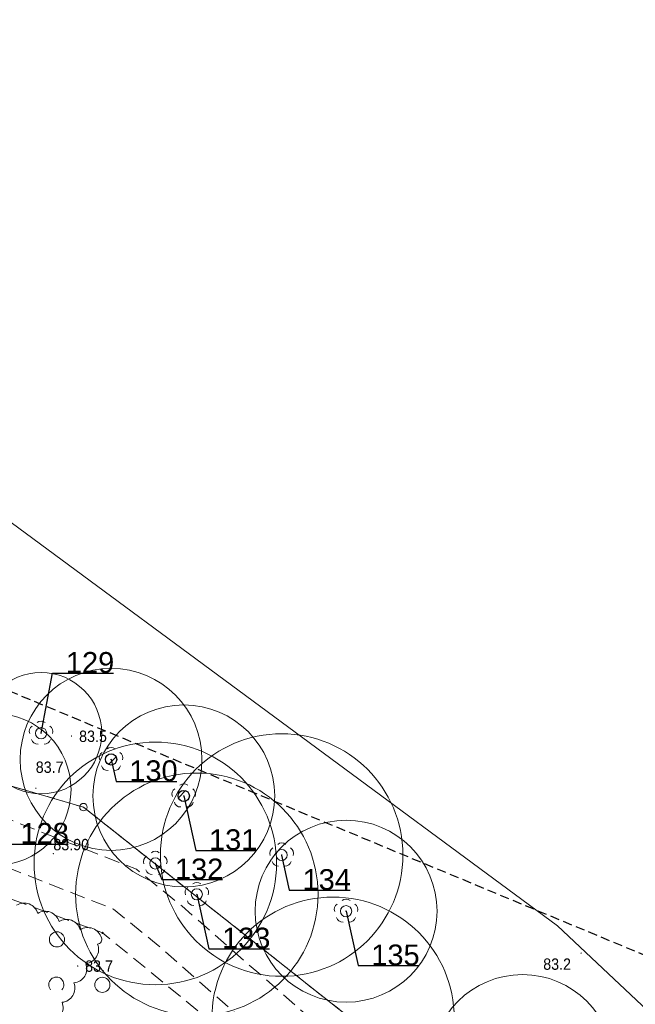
# Model space of a CAD drawing. Header units: metres. Extents: x 6540907 to 6541833, y 5893434 to 5894895.
# Tile 165 of 256: x 6541411 to 6541452, y 5893684 to 5893749. Entities that reach past the tile are written whole.
import ezdxf
from ezdxf import colors
from ezdxf.entities.mleader import LeaderData, LeaderLine
from ezdxf.enums import TextEntityAlignment as Align
from ezdxf.math import Vec2, Vec3

# ---------------------------------------------------------------- set-up
doc = ezdxf.new("R2010")
doc.units = ezdxf.units.M
doc.header["$MEASUREMENT"] = 0
for name, pattern in [('1.0_0.5', [1.5, 1, -0.5]), ('2', [0.9, 0.6, -0.3]), ('219-500', [0, 0]), ('egug-500', [1, 0.5, -0.5])]:
    doc.linetypes.add(name, pattern=pattern)
doc.layers.get('0').update_dxf_attribs({"color": 2, "linetype": 'CONTINUOUS', "lineweight": 5})
for name, color, linetype, lineweight in [('140-Punkty robocze', 251, 'CONTINUOUS', 9), ('202-punkt graniczny', 251, 'CONTINUOUS', 9), ('218-kontur użytku gruntowego', 251, 'CONTINUOUS', 9), ('219-działka ewidencyjna', 152, 'CONTINUOUS', 18), ('chodnik', 251, 'CONTINUOUS', 9), ('drzewo liściaste', 251, 'CONTINUOUS', 9), ('pikieta naturalna', 251, 'CONTINUOUS', 9), ('pikieta naturalna-Atr2', 251, 'CONTINUOUS', 9), ('pikieta sztuczna', 251, 'CONTINUOUS', 9), ('pikieta sztuczna-Atr2', 251, 'CONTINUOUS', 9), ('woda stojąca', 251, 'CONTINUOUS', 9), ('z_g_TOPOLE_e2', 30, 'CONTINUOUS', 20), ('z_g_TOPOLE_e3', 152, 'CONTINUOUS', 20), ('z_g_TOPOLE_out_E1', 12, 'CONTINUOUS', 20), ('z_i_drzewa_liściste_korony', 66, 'CONTINUOUS', 20), ('z_i_drzewa_opis', 7, 'CONTINUOUS', 25), ('zadrzewienie  zakrzewienie', 252, 'CONTINUOUS', 15), ('Zakres', 252, 'CONTINUOUS', 15)]:
    doc.layers.add(name, color=color, linetype=linetype, lineweight=lineweight)
doc.layers.add('z_i_masywy_grupy', color=7, linetype='CONTINUOUS', lineweight=13, true_color=0x7f926c)
doc.styles.add('Opisowy', font='arial.ttf')
doc.styles.get("Standard").update_dxf_attribs({"font": 'Arial', "width": 0.75})

# ---------------------------------------------------------------- blocks, each defined once
blk = doc.blocks.new('202')
at = {"color": 0, "linetype": 'Continuous', "lineweight": 0}
blk.add_circle((0, 0), 0.25, dxfattribs=at)
blk = doc.blocks.new('PW01')
at = {"linetype": 'Continuous', "lineweight": 13}
h = blk.add_hatch(color=0, dxfattribs=at)
edge = h.paths.add_edge_path()
edge.add_arc((0, 0), 0.045, 0, 360)
blk = doc.blocks.new('OTZK1')
at = {"color": 0, "linetype": 'Continuous'}
blk.add_circle((0, 0), 0.5, dxfattribs=at)
blk = doc.blocks.new('OTZK2')
at = {"color": 0, "linetype": 'Continuous'}
blk.add_arc((0, 0), 0.5, 318.85, 221.162, dxfattribs=at)
blk = doc.blocks.new('OP021')
at = {"linetype": 'Continuous', "lineweight": 13}
h = blk.add_hatch(color=0, dxfattribs=at)
edge = h.paths.add_edge_path()
edge.add_arc((0, 0), 0.05, 0, 360)
at = {"color": 0, "linetype": 'Continuous', "lineweight": 13}
for centre, start, end in [((0, 0.4), 49.272, 130.728), ((-0.38, 0.124), 121.308, 202.548), ((0.38, 0.124), 337.452, 58.692), ((-0.235, -0.324), 193.221, 274.871), ((0.235, -0.324), 265.129, 346.779)]:
    blk.add_arc(centre, 0.4, start, end, dxfattribs=at)
blk = doc.blocks.new('PIKIETA')
at = {"color": 0}
blk.add_circle((0, 0), 0.045, dxfattribs=at)
blk = doc.blocks.new('_None')
blk = doc.blocks.new('punkt')
h = blk.add_hatch()
h.set_pattern_fill('ANSI32', color=256, scale=0.2)
h.set_pattern_definition([(45, (-4781848.87, -5644337.08), (-1.34703841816, 1.34703841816), []), (45, (-4781847.972, -5644337.08), (-1.34703841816, 1.34703841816), [])])
edge = h.paths.add_edge_path()
edge.add_arc((0, 0), 0.243, 0, 360)
blk.add_circle((0, 0), 0.243)

msp = doc.modelspace()

# ---------------------------------------------------------------- linework, layer by layer
at = {"layer": '218-kontur użytku gruntowego', "linetype": 'egug-500', "lineweight": 18, "flags": 128}
for points in [[(6541415.18, 5893697.223), (6541372.49, 5893709.683)], [(6541372.49, 5893709.683), (6541415.18, 5893697.223)], [(6541474.93, 5893649.983), (6541415.18, 5893697.223)], [(6541415.18, 5893697.223), (6541474.93, 5893649.983)]]:
    msp.add_lwpolyline(points, dxfattribs=at)
at = {"layer": '219-działka ewidencyjna', "linetype": '219-500', "lineweight": 18, "flags": 128}
for points in [[(6541415.18, 5893697.223), (6541372.49, 5893709.683)], [(6541528.91, 5893607.303), (6541415.18, 5893697.223)]]:
    msp.add_lwpolyline(points, dxfattribs=at)
at = {"layer": 'chodnik', "linetype": '1.0_0.5', "lineweight": 18, "flags": 128}
msp.add_lwpolyline([(6541148.09, 5893710.203), (6541121.4, 5893696.703), (6541122.75, 5893694.813), (6541149.27, 5893707.443), (6541185.84, 5893721.063), (6541214.53, 5893724.553), (6541220.14, 5893724.063), (6541232.78, 5893720.543), (6541273.74, 5893698.723), (6541292.32, 5893691.733), (6541299.58, 5893690.083), (6541311.46, 5893689.823), (6541320.71, 5893691.523), (6541358.75, 5893703.013), (6541381.84, 5893702.763), (6541383.11, 5893702.283), (6541394.29, 5893699.463), (6541417.15, 5893690.503), (6541419.74, 5893688.413), (6541430.87, 5893678.663), (6541433.75, 5893676.303), (6541442.13, 5893664.703), (6541450.88, 5893651.853), (6541461.26, 5893638.503), (6541472.88, 5893627.113), (6541484.16, 5893618.953), (6541492.85, 5893614.033), (6541512, 5893607.153), (6541515.21, 5893606.553), (6541516.3, 5893609.153), (6541512.94, 5893609.993), (6541494.11, 5893616.773), (6541485.78, 5893621.473), (6541474.82, 5893629.413), (6541463.5, 5893640.503), (6541453.3, 5893653.613), (6541444.59, 5893666.423), (6541435.95, 5893678.383), (6541432.81, 5893680.953), (6541421.67, 5893690.713), (6541418.67, 5893693.123), (6541395.21, 5893702.323), (6541384.01, 5893705.143), (6541382.4, 5893705.763), (6541358.33, 5893706.013), (6541320.17, 5893694.503), (6541310.58, 5893692.443), (6541305.73, 5893692.423), (6541301.24, 5893692.623), (6541301.24, 5893692.623), (6541293.42, 5893694.873), (6541277.75, 5893700.703), (6541274.98, 5893701.483), (6541233.63, 5893723.153), (6541220.53, 5893727.123), (6541214.73, 5893727.193), (6541185.16, 5893724.013)], close=True, dxfattribs=at)
at = {"layer": 'woda stojąca', "linetype": 'Continuous', "lineweight": 18, "flags": 128}
msp.add_lwpolyline([(6541367.34, 5893722.853), (6541389.88, 5893720.183), (6541402.75, 5893717.593), (6541409.99, 5893716.313), (6541446.46, 5893689.393), (6541481.8, 5893656.163), (6541502.15, 5893642.063), (6541553.78, 5893625.433), (6541585.51, 5893611.003), (6541602.96, 5893604.983), (6541638.54, 5893600.133), (6541655.67, 5893595.003), (6541664.14, 5893572.153), (6541679.96, 5893529.473), (6541682.61, 5893525.314)], dxfattribs=at)
at = {"layer": 'z_g_TOPOLE_e2', "linetype": 'Continuous'}
msp.add_circle((6541432.511, 5893690.361), 6, dxfattribs=at)
at = {"layer": 'z_g_TOPOLE_e3', "linetype": 'Continuous'}
for centre, radius in [((6541428.258, 5893694.064), 8), ((6541444.151, 5893680.181), 6)]:
    msp.add_circle(centre, radius, dxfattribs=at)
at = {"layer": 'z_g_TOPOLE_out_E1', "linetype": 'Continuous'}
for centre, radius in [((6541412.381, 5893702.101), 4), ((6541409.358, 5893698.384), 5), ((6541419.921, 5893693.511), 8), ((6541422.661, 5893691.473), 8), ((6541431.652, 5893683.288), 8)]:
    msp.add_circle(centre, radius, dxfattribs=at)
at = {"layer": 'z_i_drzewa_liściste_korony', "linetype": 'Continuous'}
for centre in [(6541417.001, 5893700.372), (6541421.801, 5893697.961)]:
    msp.add_circle(centre, 6, dxfattribs=at)
at = {"layer": 'z_i_masywy_grupy', "linetype": 'Continuous'}
msp.add_lwpolyline([(6541412.984, 5893683.069, 0.5), (6541413.767, 5893684.349, 0.5), (6541414.549, 5893685.629, 0.5), (6541415.331, 5893686.909, 0.5), (6541416.113, 5893688.189, 0.5), (6541416.364, 5893688.6, 0.5), (6541414.964, 5893689.138, 0.5), (6541413.564, 5893689.677, 0.5), (6541412.164, 5893690.215, 0.5), (6541410.764, 5893690.754, 0.5)], format="xyb", dxfattribs=at)
at = {"layer": 'zadrzewienie  zakrzewienie', "linetype": '1.0_0.5', "lineweight": 18, "flags": 128}
msp.add_lwpolyline([(6541318.34, 5893663.733), (6541365.21, 5893661.933), (6541400.25, 5893649.713), (6541416.54, 5893642.433), (6541431.06, 5893618.613), (6541451.77, 5893599.913), (6541474.69, 5893569.413), (6541515.21, 5893606.553), (6541506.98, 5893607.713), (6541490.01, 5893614.653), (6541473.59, 5893625.213), (6541460.36, 5893637.543), (6541433.18, 5893675.253), (6541416.44, 5893688.933), (6541382.33, 5893701.533), (6541358.84, 5893701.623), (6541325.63, 5893691.723), (6541325.63, 5893691.723)], close=True, dxfattribs=at)
at = {"layer": 'Zakres', "linetype": '2', "lineweight": 25, "flags": 128}
msp.add_lwpolyline([(6541682.61, 5893538.602), (6541557.28, 5893643.783), (6541380.44, 5893717.283), (6541307.38, 5893706.193), (6541211.66, 5893744.233), (6541170.76, 5893749.163), (6541137.92, 5893734.863), (6541058.11, 5893726.893), (6540997.5, 5893673.663), (6540930.81, 5893582.593)], dxfattribs=at)

# ---------------------------------------------------------------- block references
at = {"layer": '140-Punkty robocze', "linetype": 'Continuous', "lineweight": 13}
msp.add_blockref('PIKIETA', (6541416.44, 5893688.933), dxfattribs=at)
at = {"layer": '202-punkt graniczny', "linetype": 'Continuous', "lineweight": 18}
msp.add_blockref('202', (6541415.18, 5893697.223), dxfattribs=at)
at = {"layer": 'drzewo liściaste', "linetype": 'Continuous', "lineweight": 18}
for p in [(6541412.38, 5893702.103), (6541412.38, 5893702.103), (6541412.38, 5893702.103), (6541417, 5893700.363), (6541417, 5893700.363), (6541417, 5893700.363), (6541421.8, 5893697.963), (6541421.8, 5893697.963), (6541421.8, 5893697.963), (6541428.26, 5893694.063), (6541428.26, 5893694.063), (6541428.26, 5893694.063), (6541419.92, 5893693.513), (6541419.92, 5893693.513), (6541419.92, 5893693.513), (6541422.66, 5893691.463), (6541422.66, 5893691.463), (6541422.66, 5893691.463), (6541432.51, 5893690.363), (6541432.51, 5893690.363), (6541432.51, 5893690.363)]:
    msp.add_blockref('OP021', p, dxfattribs=at)
at = {"layer": 'pikieta naturalna', "linetype": 'Continuous', "lineweight": 13}
for p in [(6541414.39, 5893701.913), (6541412.04, 5893698.473), (6541448.02, 5893687.593), (6541414.8, 5893686.743)]:
    msp.add_blockref('PW01', p, dxfattribs=at)
at = {"layer": 'pikieta sztuczna', "linetype": 'Continuous', "lineweight": 13}
msp.add_blockref('PW01', (6541413.19, 5893694.153), dxfattribs=at)
at = {"layer": 'z_g_TOPOLE_e2', "linetype": 'Continuous', "xscale": 1.520278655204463, "yscale": 1.520278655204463, "zscale": 1.520278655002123}
msp.add_blockref('punkt', (6541432.511, 5893690.361), dxfattribs=at)
at = {"layer": 'z_g_TOPOLE_e3', "linetype": 'Continuous', "xscale": 1.520278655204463, "yscale": 1.520278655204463, "zscale": 1.520278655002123}
msp.add_blockref('punkt', (6541428.258, 5893694.064), dxfattribs=at)
at = {"layer": 'z_g_TOPOLE_out_E1', "linetype": 'Continuous', "xscale": 1.520278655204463, "yscale": 1.520278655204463, "zscale": 1.520278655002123}
for p in [(6541412.381, 5893702.101), (6541419.921, 5893693.511), (6541422.661, 5893691.473)]:
    msp.add_blockref('punkt', p, dxfattribs=at)
at = {"layer": 'z_i_drzewa_opis', "ltscale": 0.01, "xscale": 1.520278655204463, "yscale": 1.520278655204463, "zscale": 1.520278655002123}
for p in [(6541417.001, 5893700.372), (6541421.801, 5893697.961)]:
    msp.add_blockref('punkt', p, dxfattribs=at)
at = {"layer": 'zadrzewienie  zakrzewienie', "linetype": 'Continuous', "lineweight": 18}
for name, p in [('OTZK1', (6541413.426, 5893688.499)), ('OTZK2', (6541413.384, 5893685.51)), ('OTZK1', (6541416.426, 5893685.499))]:
    msp.add_blockref(name, p, dxfattribs=at)

# ---------------------------------------------------------------- texts
at = {"layer": 'pikieta naturalna-Atr2', "width": 0.9}
for s, p in [('83.5', (6541414.89, 5893701.523)), ('83.7', (6541412.03, 5893699.483)), ('83.7', (6541415.29, 5893686.363)), ('83.2', (6541445.52, 5893686.493))]:
    msp.add_text(s, height=0.75, dxfattribs=at).set_placement(p)
at = {"layer": 'pikieta sztuczna-Atr2', "width": 0.9}
msp.add_text('83.90', height=0.75, dxfattribs=at).set_placement((6541413.19, 5893694.153), align=Align.BOTTOM_LEFT)

# ---------------------------------------------------------------- leaders
at = {"layer": 'z_g_TOPOLE_e2', "linetype": 'Continuous'}
ml = msp.add_multileader_mtext('Standard', dxfattribs=at)
ml.set_content('135', color=256, style='Opisowy')
ml.set_leader_properties()
ml.set_arrow_properties(name='NONE')
ml.build(insert=Vec2(0, 0))
ml.multileader.update_dxf_attribs({"has_dogleg": 0, "text_left_attachment_type": 6, "text_right_attachment_type": 5, "text_top_attachment_type": 0, "text_bottom_attachment_type": 0, "dogleg_length": 1.914, "arrow_head_size": 7.005})
ctx = ml.context
ctx.base_point, ctx.char_height, ctx.arrow_head_size, ctx.landing_gap_size, ctx.plane_origin = Vec3(6541433.3, 5893686.768), 1.3683, 7.005, 0.876, Vec3(6541425.928, 5893682.384)
ctx.left_attachment, ctx.right_attachment, ctx.attachment_type = 6, 5, 2
notes = []
notes.append((ctx, [(1, (1, 1, 0), (6541430.259, 5893686.768), (1, 0), 3.041, [(0, [(6541432.511, 5893690.361), (6541433.3, 5893686.768), (6541433.3, 5893686.768), (6541433.3, 5893686.768), (6541433.3, 5893686.768), (6541433.3, 5893686.768), (6541433.3, 5893686.768), (6541433.3, 5893686.768), (6541433.3, 5893686.768), (6541433.3, 5893686.768), (6541433.3, 5893686.768), (6541433.3, 5893686.768), (6541433.3, 5893686.768), (6541433.3, 5893686.768), (6541433.3, 5893686.768), (6541433.3, 5893686.768), (6541433.3, 5893686.768), (6541433.3, 5893686.768), (6541433.3, 5893686.768), (6541433.3, 5893686.768), (6541433.3, 5893686.768), (6541433.3, 5893686.768), (6541433.3, 5893686.768), (6541433.3, 5893686.768), (6541433.3, 5893686.768), (6541433.3, 5893686.768), (6541433.3, 5893686.768), (6541433.3, 5893686.768), (6541433.3, 5893686.768), (6541433.3, 5893686.768), (6541433.3, 5893686.768), (6541433.3, 5893686.768), (6541433.3, 5893686.768), (6541433.3, 5893686.768), (6541433.3, 5893686.768), (6541433.3, 5893686.768), (6541433.3, 5893686.768), (6541433.3, 5893686.768), (6541433.3, 5893686.768), (6541433.3, 5893686.768), (6541433.3, 5893686.768), (6541433.3, 5893686.768), (6541433.3, 5893686.768), (6541433.3, 5893686.768), (6541433.3, 5893686.768), (6541433.3, 5893686.768), (6541433.3, 5893686.768), (6541433.3, 5893686.768), (6541433.3, 5893686.768), (6541433.3, 5893686.768), (6541433.3, 5893686.768), (6541433.3, 5893686.768), (6541433.3, 5893686.768), (6541433.3, 5893686.768), (6541433.3, 5893686.768), (6541433.3, 5893686.768), (6541433.3, 5893686.768), (6541433.3, 5893686.768), (6541433.3, 5893686.768), (6541433.3, 5893686.768), (6541433.3, 5893686.768), (6541433.3, 5893686.768), (6541433.3, 5893686.768), (6541433.3, 5893686.768), (6541433.3, 5893686.768), (6541433.3, 5893686.768), (6541433.3, 5893686.768), (6541433.3, 5893686.768), (6541433.3, 5893686.768), (6541433.3, 5893686.768), (6541433.3, 5893686.768), (6541433.3, 5893686.768), (6541433.3, 5893686.768), (6541433.3, 5893686.768), (6541433.3, 5893686.768), (6541433.3, 5893686.768), (6541433.3, 5893686.768), (6541433.3, 5893686.768), (6541433.3, 5893686.768), (6541433.3, 5893686.768), (6541433.3, 5893686.768), (6541433.3, 5893686.768), (6541433.3, 5893686.768), (6541433.3, 5893686.768), (6541433.3, 5893686.768), (6541433.3, 5893686.768), (6541433.3, 5893686.768), (6541433.3, 5893686.768), (6541433.3, 5893686.768), (6541433.3, 5893686.768), (6541433.3, 5893686.768), (6541433.3, 5893686.768), (6541433.3, 5893686.768), (6541433.3, 5893686.768), (6541433.3, 5893686.768), (6541433.3, 5893686.768), (6541433.3, 5893686.768), (6541433.3, 5893686.768), (6541433.3, 5893686.768), (6541433.3, 5893686.768), (6541433.3, 5893686.768), (6541433.3, 5893686.768), (6541433.3, 5893686.768), (6541433.3, 5893686.768), (6541433.3, 5893686.768), (6541433.3, 5893686.768), (6541433.3, 5893686.768), (6541433.3, 5893686.768), (6541433.3, 5893686.768), (6541433.3, 5893686.768), (6541433.3, 5893686.768), (6541433.3, 5893686.768), (6541433.3, 5893686.768), (6541433.3, 5893686.768), (6541433.3, 5893686.768), (6541433.3, 5893686.768), (6541433.3, 5893686.768), (6541433.3, 5893686.768), (6541433.3, 5893686.768), (6541433.3, 5893686.768), (6541433.3, 5893686.768), (6541433.3, 5893686.768), (6541433.3, 5893686.768), (6541433.3, 5893686.768), (6541433.3, 5893686.768), (6541433.3, 5893686.768), (6541433.3, 5893686.768), (6541433.3, 5893686.768)], 256, [])])]))
ctx.mtext.insert, ctx.mtext.flow_direction = Vec3(6541434.175, 5893688.161), 5
at = {"layer": 'z_g_TOPOLE_e3', "linetype": 'Continuous'}
ml = msp.add_multileader_mtext('Standard', dxfattribs=at)
ml.set_content('134', color=256, style='Opisowy')
ml.set_leader_properties()
ml.set_arrow_properties(name='NONE')
ml.build(insert=Vec2(0, 0))
ml.multileader.update_dxf_attribs({"has_dogleg": 0, "text_left_attachment_type": 6, "text_right_attachment_type": 5, "text_top_attachment_type": 0, "text_bottom_attachment_type": 0, "dogleg_length": 1.914, "arrow_head_size": 7.005})
ctx = ml.context
ctx.base_point, ctx.char_height, ctx.arrow_head_size, ctx.landing_gap_size, ctx.plane_origin = Vec3(6541428.763, 5893691.739), 1.3683, 7.005, 0.876, Vec3(6541421.675, 5893686.087)
ctx.left_attachment, ctx.right_attachment, ctx.attachment_type = 6, 5, 2
notes.append((ctx, [(1, (1, 1, 0), (6541425.723, 5893691.739), (1, 0), 3.041, [(0, [(6541428.258, 5893694.064), (6541428.763, 5893691.739), (6541428.763, 5893691.739), (6541428.763, 5893691.739), (6541428.763, 5893691.739), (6541428.763, 5893691.739), (6541428.763, 5893691.739), (6541428.763, 5893691.739), (6541428.763, 5893691.739), (6541428.763, 5893691.739), (6541428.763, 5893691.739), (6541428.763, 5893691.739), (6541428.763, 5893691.739), (6541428.763, 5893691.739), (6541428.763, 5893691.739), (6541428.763, 5893691.739), (6541428.763, 5893691.739), (6541428.763, 5893691.739), (6541428.763, 5893691.739), (6541428.763, 5893691.739), (6541428.763, 5893691.739), (6541428.763, 5893691.739), (6541428.763, 5893691.739), (6541428.763, 5893691.739), (6541428.763, 5893691.739), (6541428.763, 5893691.739), (6541428.763, 5893691.739), (6541428.763, 5893691.739), (6541428.763, 5893691.739), (6541428.763, 5893691.739), (6541428.763, 5893691.739), (6541428.763, 5893691.739), (6541428.763, 5893691.739), (6541428.763, 5893691.739), (6541428.763, 5893691.739), (6541428.763, 5893691.739), (6541428.763, 5893691.739), (6541428.763, 5893691.739), (6541428.763, 5893691.739), (6541428.763, 5893691.739), (6541428.763, 5893691.739), (6541428.763, 5893691.739), (6541428.763, 5893691.739), (6541428.763, 5893691.739), (6541428.763, 5893691.739), (6541428.763, 5893691.739), (6541428.763, 5893691.739), (6541428.763, 5893691.739), (6541428.763, 5893691.739), (6541428.763, 5893691.739), (6541428.763, 5893691.739), (6541428.763, 5893691.739), (6541428.763, 5893691.739), (6541428.763, 5893691.739), (6541428.763, 5893691.739), (6541428.763, 5893691.739), (6541428.763, 5893691.739), (6541428.763, 5893691.739), (6541428.763, 5893691.739), (6541428.763, 5893691.739), (6541428.763, 5893691.739), (6541428.763, 5893691.739), (6541428.763, 5893691.739), (6541428.763, 5893691.739), (6541428.763, 5893691.739), (6541428.763, 5893691.739), (6541428.763, 5893691.739), (6541428.763, 5893691.739), (6541428.763, 5893691.739), (6541428.763, 5893691.739), (6541428.763, 5893691.739), (6541428.763, 5893691.739), (6541428.763, 5893691.739), (6541428.763, 5893691.739), (6541428.763, 5893691.739), (6541428.763, 5893691.739), (6541428.763, 5893691.739), (6541428.763, 5893691.739), (6541428.763, 5893691.739), (6541428.763, 5893691.739), (6541428.763, 5893691.739), (6541428.763, 5893691.739), (6541428.763, 5893691.739), (6541428.763, 5893691.739), (6541428.763, 5893691.739), (6541428.763, 5893691.739), (6541428.763, 5893691.739), (6541428.763, 5893691.739), (6541428.763, 5893691.739), (6541428.763, 5893691.739), (6541428.763, 5893691.739), (6541428.763, 5893691.739), (6541428.763, 5893691.739), (6541428.763, 5893691.739), (6541428.763, 5893691.739), (6541428.763, 5893691.739), (6541428.763, 5893691.739), (6541428.763, 5893691.739), (6541428.763, 5893691.739), (6541428.763, 5893691.739), (6541428.763, 5893691.739), (6541428.763, 5893691.739), (6541428.763, 5893691.739), (6541428.763, 5893691.739), (6541428.763, 5893691.739), (6541428.763, 5893691.739), (6541428.763, 5893691.739), (6541428.763, 5893691.739), (6541428.763, 5893691.739), (6541428.763, 5893691.739), (6541428.763, 5893691.739), (6541428.763, 5893691.739), (6541428.763, 5893691.739), (6541428.763, 5893691.739), (6541428.763, 5893691.739), (6541428.763, 5893691.739), (6541428.763, 5893691.739), (6541428.763, 5893691.739), (6541428.763, 5893691.739), (6541428.763, 5893691.739), (6541428.763, 5893691.739), (6541428.763, 5893691.739), (6541428.763, 5893691.739), (6541428.763, 5893691.739), (6541428.763, 5893691.739), (6541428.763, 5893691.739), (6541428.763, 5893691.739), (6541428.763, 5893691.739)], 256, [])])]))
ctx.mtext.insert, ctx.mtext.flow_direction = Vec3(6541429.639, 5893693.132), 5
at = {"layer": 'z_g_TOPOLE_out_E1', "linetype": 'Continuous'}
ml = msp.add_multileader_mtext('Standard', dxfattribs=at)
ml.set_content('129', color=256, style='Opisowy')
ml.set_leader_properties()
ml.set_arrow_properties(name='NONE')
ml.build(insert=Vec2(0, 0))
ml.multileader.update_dxf_attribs({"has_dogleg": 0, "text_left_attachment_type": 6, "text_right_attachment_type": 5, "dogleg_length": 1.914, "arrow_head_size": 7.005})
ctx = ml.context
ctx.base_point, ctx.char_height, ctx.arrow_head_size, ctx.landing_gap_size, ctx.plane_origin = Vec3(6541413.144, 5893706.061), 1.3683, 7.005, 0.876, Vec3(6541405.798, 5893694.124)
ctx.left_attachment, ctx.right_attachment = 6, 5
notes.append((ctx, [(1, (1, 1, 0), (6541410.104, 5893706.061), (1, 0), 3.041, [(0, [(6541412.381, 5893702.101), (6541413.144, 5893706.061), (6541413.144, 5893706.061), (6541413.144, 5893706.061), (6541413.144, 5893706.061), (6541413.144, 5893706.061), (6541413.144, 5893706.061), (6541413.144, 5893706.061), (6541413.144, 5893706.061), (6541413.144, 5893706.061), (6541413.144, 5893706.061), (6541413.144, 5893706.061), (6541413.144, 5893706.061), (6541413.144, 5893706.061), (6541413.144, 5893706.061), (6541413.144, 5893706.061), (6541413.144, 5893706.061), (6541413.144, 5893706.061), (6541413.144, 5893706.061), (6541413.144, 5893706.061), (6541413.144, 5893706.061), (6541413.144, 5893706.061), (6541413.144, 5893706.061), (6541413.144, 5893706.061), (6541413.144, 5893706.061), (6541413.144, 5893706.061), (6541413.144, 5893706.061), (6541413.144, 5893706.061), (6541413.144, 5893706.061), (6541413.144, 5893706.061), (6541413.144, 5893706.061), (6541413.144, 5893706.061), (6541413.144, 5893706.061), (6541413.144, 5893706.061), (6541413.144, 5893706.061), (6541413.144, 5893706.061), (6541413.144, 5893706.061), (6541413.144, 5893706.061), (6541413.144, 5893706.061), (6541413.144, 5893706.061), (6541413.144, 5893706.061), (6541413.144, 5893706.061), (6541413.144, 5893706.061), (6541413.144, 5893706.061), (6541413.144, 5893706.061), (6541413.144, 5893706.061), (6541413.144, 5893706.061), (6541413.144, 5893706.061), (6541413.144, 5893706.061), (6541413.144, 5893706.061), (6541413.144, 5893706.061), (6541413.144, 5893706.061), (6541413.144, 5893706.061), (6541413.144, 5893706.061), (6541413.144, 5893706.061), (6541413.144, 5893706.061), (6541413.144, 5893706.061), (6541413.144, 5893706.061), (6541413.144, 5893706.061), (6541413.144, 5893706.061), (6541413.144, 5893706.061), (6541413.144, 5893706.061), (6541413.144, 5893706.061), (6541413.144, 5893706.061), (6541413.144, 5893706.061), (6541413.144, 5893706.061), (6541413.144, 5893706.061), (6541413.144, 5893706.061), (6541413.144, 5893706.061), (6541413.144, 5893706.061), (6541413.144, 5893706.061), (6541413.144, 5893706.061), (6541413.144, 5893706.061), (6541413.144, 5893706.061), (6541413.144, 5893706.061), (6541413.144, 5893706.061), (6541413.144, 5893706.061), (6541413.144, 5893706.061), (6541413.144, 5893706.061), (6541413.144, 5893706.061), (6541413.144, 5893706.061), (6541413.144, 5893706.061), (6541413.144, 5893706.061), (6541413.144, 5893706.061), (6541413.144, 5893706.061), (6541413.144, 5893706.061), (6541413.144, 5893706.061), (6541413.144, 5893706.061), (6541413.144, 5893706.061), (6541413.144, 5893706.061), (6541413.144, 5893706.061), (6541413.144, 5893706.061), (6541413.144, 5893706.061), (6541413.144, 5893706.061), (6541413.144, 5893706.061), (6541413.144, 5893706.061), (6541413.144, 5893706.061), (6541413.144, 5893706.061), (6541413.144, 5893706.061), (6541413.144, 5893706.061), (6541413.144, 5893706.061), (6541413.144, 5893706.061), (6541413.144, 5893706.061), (6541413.144, 5893706.061), (6541413.144, 5893706.061), (6541413.144, 5893706.061), (6541413.144, 5893706.061), (6541413.144, 5893706.061), (6541413.144, 5893706.061), (6541413.144, 5893706.061), (6541413.144, 5893706.061), (6541413.144, 5893706.061), (6541413.144, 5893706.061), (6541413.144, 5893706.061), (6541413.144, 5893706.061), (6541413.144, 5893706.061), (6541413.144, 5893706.061), (6541413.144, 5893706.061), (6541413.144, 5893706.061), (6541413.144, 5893706.061), (6541413.144, 5893706.061), (6541413.144, 5893706.061), (6541413.144, 5893706.061), (6541413.144, 5893706.061), (6541413.144, 5893706.061), (6541413.144, 5893706.061), (6541413.144, 5893706.061), (6541413.144, 5893706.061)], 256, [])])]))
ctx.mtext.insert, ctx.mtext.flow_direction = Vec3(6541414.02, 5893707.453), 5
ml = msp.add_multileader_mtext('Standard', dxfattribs=at)
ml.set_content('128', color=256, style='Opisowy')
ml.set_leader_properties()
ml.set_arrow_properties(name='NONE')
ml.build(insert=Vec2(0, 0))
ml.multileader.update_dxf_attribs({"has_dogleg": 0, "text_left_attachment_type": 6, "text_right_attachment_type": 5, "dogleg_length": 1.914, "arrow_head_size": 7.005})
ctx = ml.context
ctx.base_point, ctx.char_height, ctx.arrow_head_size, ctx.landing_gap_size, ctx.plane_origin = Vec3(6541410.147, 5893694.791), 1.3683, 7.005, 0.876, Vec3(6541402.775, 5893690.407)
ctx.left_attachment, ctx.right_attachment = 6, 5
notes.append((ctx, [(1, (1, 1, 0), (6541407.106, 5893694.791), (1, 0), 3.041, [(0, [(6541409.358, 5893698.384), (6541410.147, 5893694.791), (6541410.147, 5893694.791), (6541410.147, 5893694.791), (6541410.147, 5893694.791), (6541410.147, 5893694.791), (6541410.147, 5893694.791), (6541410.147, 5893694.791), (6541410.147, 5893694.791), (6541410.147, 5893694.791), (6541410.147, 5893694.791), (6541410.147, 5893694.791), (6541410.147, 5893694.791), (6541410.147, 5893694.791), (6541410.147, 5893694.791), (6541410.147, 5893694.791), (6541410.147, 5893694.791), (6541410.147, 5893694.791), (6541410.147, 5893694.791), (6541410.147, 5893694.791), (6541410.147, 5893694.791), (6541410.147, 5893694.791), (6541410.147, 5893694.791), (6541410.147, 5893694.791), (6541410.147, 5893694.791), (6541410.147, 5893694.791), (6541410.147, 5893694.791), (6541410.147, 5893694.791), (6541410.147, 5893694.791), (6541410.147, 5893694.791), (6541410.147, 5893694.791), (6541410.147, 5893694.791), (6541410.147, 5893694.791), (6541410.147, 5893694.791), (6541410.147, 5893694.791), (6541410.147, 5893694.791), (6541410.147, 5893694.791), (6541410.147, 5893694.791), (6541410.147, 5893694.791), (6541410.147, 5893694.791), (6541410.147, 5893694.791), (6541410.147, 5893694.791), (6541410.147, 5893694.791), (6541410.147, 5893694.791), (6541410.147, 5893694.791), (6541410.147, 5893694.791), (6541410.147, 5893694.791), (6541410.147, 5893694.791), (6541410.147, 5893694.791), (6541410.147, 5893694.791), (6541410.147, 5893694.791), (6541410.147, 5893694.791), (6541410.147, 5893694.791), (6541410.147, 5893694.791), (6541410.147, 5893694.791), (6541410.147, 5893694.791), (6541410.147, 5893694.791), (6541410.147, 5893694.791), (6541410.147, 5893694.791), (6541410.147, 5893694.791), (6541410.147, 5893694.791), (6541410.147, 5893694.791), (6541410.147, 5893694.791), (6541410.147, 5893694.791), (6541410.147, 5893694.791), (6541410.147, 5893694.791), (6541410.147, 5893694.791), (6541410.147, 5893694.791), (6541410.147, 5893694.791), (6541410.147, 5893694.791), (6541410.147, 5893694.791), (6541410.147, 5893694.791), (6541410.147, 5893694.791), (6541410.147, 5893694.791), (6541410.147, 5893694.791), (6541410.147, 5893694.791), (6541410.147, 5893694.791), (6541410.147, 5893694.791), (6541410.147, 5893694.791), (6541410.147, 5893694.791), (6541410.147, 5893694.791), (6541410.147, 5893694.791), (6541410.147, 5893694.791), (6541410.147, 5893694.791), (6541410.147, 5893694.791), (6541410.147, 5893694.791), (6541410.147, 5893694.791), (6541410.147, 5893694.791), (6541410.147, 5893694.791), (6541410.147, 5893694.791), (6541410.147, 5893694.791), (6541410.147, 5893694.791), (6541410.147, 5893694.791), (6541410.147, 5893694.791), (6541410.147, 5893694.791), (6541410.147, 5893694.791), (6541410.147, 5893694.791), (6541410.147, 5893694.791), (6541410.147, 5893694.791), (6541410.147, 5893694.791), (6541410.147, 5893694.791), (6541410.147, 5893694.791), (6541410.147, 5893694.791), (6541410.147, 5893694.791), (6541410.147, 5893694.791), (6541410.147, 5893694.791), (6541410.147, 5893694.791), (6541410.147, 5893694.791), (6541410.147, 5893694.791), (6541410.147, 5893694.791), (6541410.147, 5893694.791), (6541410.147, 5893694.791), (6541410.147, 5893694.791), (6541410.147, 5893694.791), (6541410.147, 5893694.791), (6541410.147, 5893694.791), (6541410.147, 5893694.791), (6541410.147, 5893694.791), (6541410.147, 5893694.791), (6541410.147, 5893694.791), (6541410.147, 5893694.791), (6541410.147, 5893694.791), (6541410.147, 5893694.791), (6541410.147, 5893694.791), (6541410.147, 5893694.791), (6541410.147, 5893694.791), (6541410.147, 5893694.791), (6541410.147, 5893694.791)], 256, [])])]))
ctx.mtext.insert, ctx.mtext.flow_direction = Vec3(6541411.022, 5893696.183), 5
ml = msp.add_multileader_mtext('Standard', dxfattribs=at)
ml.set_content('132', color=256, style='Opisowy')
ml.set_leader_properties()
ml.set_arrow_properties(name='NONE')
ml.build(insert=Vec2(0, 0))
ml.multileader.update_dxf_attribs({"has_dogleg": 0, "text_left_attachment_type": 6, "text_right_attachment_type": 5, "text_top_attachment_type": 0, "text_bottom_attachment_type": 0, "dogleg_length": 1.914, "arrow_head_size": 7.005})
ctx = ml.context
ctx.base_point, ctx.char_height, ctx.arrow_head_size, ctx.landing_gap_size, ctx.plane_origin = Vec3(6541420.343, 5893692.44), 1.3683, 7.005, 0.876, Vec3(6541413.338, 5893685.534)
ctx.left_attachment, ctx.right_attachment, ctx.attachment_type = 6, 5, 2
notes.append((ctx, [(1, (1, 1, 0), (6541417.303, 5893692.44), (1, 0), 3.041, [(0, [(6541419.921, 5893693.511), (6541420.343, 5893692.44), (6541420.343, 5893692.44), (6541420.343, 5893692.44), (6541420.343, 5893692.44), (6541420.343, 5893692.44), (6541420.343, 5893692.44), (6541420.343, 5893692.44), (6541420.343, 5893692.44), (6541420.343, 5893692.44), (6541420.343, 5893692.44), (6541420.343, 5893692.44), (6541420.343, 5893692.44), (6541420.343, 5893692.44), (6541420.343, 5893692.44), (6541420.343, 5893692.44), (6541420.343, 5893692.44), (6541420.343, 5893692.44), (6541420.343, 5893692.44), (6541420.343, 5893692.44), (6541420.343, 5893692.44), (6541420.343, 5893692.44), (6541420.343, 5893692.44), (6541420.343, 5893692.44), (6541420.343, 5893692.44), (6541420.343, 5893692.44), (6541420.343, 5893692.44), (6541420.343, 5893692.44), (6541420.343, 5893692.44), (6541420.343, 5893692.44), (6541420.343, 5893692.44), (6541420.343, 5893692.44), (6541420.343, 5893692.44), (6541420.343, 5893692.44), (6541420.343, 5893692.44), (6541420.343, 5893692.44), (6541420.343, 5893692.44), (6541420.343, 5893692.44), (6541420.343, 5893692.44), (6541420.343, 5893692.44), (6541420.343, 5893692.44), (6541420.343, 5893692.44), (6541420.343, 5893692.44), (6541420.343, 5893692.44), (6541420.343, 5893692.44), (6541420.343, 5893692.44), (6541420.343, 5893692.44), (6541420.343, 5893692.44), (6541420.343, 5893692.44), (6541420.343, 5893692.44), (6541420.343, 5893692.44), (6541420.343, 5893692.44), (6541420.343, 5893692.44), (6541420.343, 5893692.44), (6541420.343, 5893692.44), (6541420.343, 5893692.44), (6541420.343, 5893692.44), (6541420.343, 5893692.44), (6541420.343, 5893692.44), (6541420.343, 5893692.44), (6541420.343, 5893692.44), (6541420.343, 5893692.44), (6541420.343, 5893692.44), (6541420.343, 5893692.44), (6541420.343, 5893692.44), (6541420.343, 5893692.44), (6541420.343, 5893692.44), (6541420.343, 5893692.44), (6541420.343, 5893692.44), (6541420.343, 5893692.44), (6541420.343, 5893692.44), (6541420.343, 5893692.44), (6541420.343, 5893692.44), (6541420.343, 5893692.44), (6541420.343, 5893692.44), (6541420.343, 5893692.44), (6541420.343, 5893692.44), (6541420.343, 5893692.44), (6541420.343, 5893692.44), (6541420.343, 5893692.44), (6541420.343, 5893692.44), (6541420.343, 5893692.44), (6541420.343, 5893692.44), (6541420.343, 5893692.44), (6541420.343, 5893692.44), (6541420.343, 5893692.44), (6541420.343, 5893692.44), (6541420.343, 5893692.44), (6541420.343, 5893692.44), (6541420.343, 5893692.44), (6541420.343, 5893692.44), (6541420.343, 5893692.44), (6541420.343, 5893692.44), (6541420.343, 5893692.44), (6541420.343, 5893692.44), (6541420.343, 5893692.44), (6541420.343, 5893692.44), (6541420.343, 5893692.44), (6541420.343, 5893692.44), (6541420.343, 5893692.44), (6541420.343, 5893692.44), (6541420.343, 5893692.44), (6541420.343, 5893692.44), (6541420.343, 5893692.44), (6541420.343, 5893692.44), (6541420.343, 5893692.44), (6541420.343, 5893692.44), (6541420.343, 5893692.44), (6541420.343, 5893692.44), (6541420.343, 5893692.44), (6541420.343, 5893692.44), (6541420.343, 5893692.44), (6541420.343, 5893692.44), (6541420.343, 5893692.44), (6541420.343, 5893692.44), (6541420.343, 5893692.44), (6541420.343, 5893692.44), (6541420.343, 5893692.44), (6541420.343, 5893692.44), (6541420.343, 5893692.44), (6541420.343, 5893692.44), (6541420.343, 5893692.44), (6541420.343, 5893692.44), (6541420.343, 5893692.44), (6541420.343, 5893692.44), (6541420.343, 5893692.44), (6541420.343, 5893692.44), (6541420.343, 5893692.44)], 256, [])])]))
ctx.mtext.insert, ctx.mtext.flow_direction = Vec3(6541421.219, 5893693.832), 5
ml = msp.add_multileader_mtext('Standard', dxfattribs=at)
ml.set_content('133', color=256, style='Opisowy')
ml.set_leader_properties()
ml.set_arrow_properties(name='NONE')
ml.build(insert=Vec2(0, 0))
ml.multileader.update_dxf_attribs({"has_dogleg": 0, "text_left_attachment_type": 6, "text_right_attachment_type": 5, "text_top_attachment_type": 0, "text_bottom_attachment_type": 0, "dogleg_length": 1.914, "arrow_head_size": 7.005})
ctx = ml.context
ctx.base_point, ctx.char_height, ctx.arrow_head_size, ctx.landing_gap_size, ctx.plane_origin = Vec3(6541423.449, 5893687.88), 1.3683, 7.005, 0.876, Vec3(6541416.078, 5893683.496)
ctx.left_attachment, ctx.right_attachment, ctx.attachment_type = 6, 5, 2
notes.append((ctx, [(1, (1, 1, 0), (6541420.409, 5893687.88), (1, 0), 3.041, [(0, [(6541422.661, 5893691.473), (6541423.449, 5893687.88), (6541423.449, 5893687.88), (6541423.449, 5893687.88), (6541423.449, 5893687.88), (6541423.449, 5893687.88), (6541423.449, 5893687.88), (6541423.449, 5893687.88), (6541423.449, 5893687.88), (6541423.449, 5893687.88), (6541423.449, 5893687.88), (6541423.449, 5893687.88), (6541423.449, 5893687.88), (6541423.449, 5893687.88), (6541423.449, 5893687.88), (6541423.449, 5893687.88), (6541423.449, 5893687.88), (6541423.449, 5893687.88), (6541423.449, 5893687.88), (6541423.449, 5893687.88), (6541423.449, 5893687.88), (6541423.449, 5893687.88), (6541423.449, 5893687.88), (6541423.449, 5893687.88), (6541423.449, 5893687.88), (6541423.449, 5893687.88), (6541423.449, 5893687.88), (6541423.449, 5893687.88), (6541423.449, 5893687.88), (6541423.449, 5893687.88), (6541423.449, 5893687.88), (6541423.449, 5893687.88), (6541423.449, 5893687.88), (6541423.449, 5893687.88), (6541423.449, 5893687.88), (6541423.449, 5893687.88), (6541423.449, 5893687.88), (6541423.449, 5893687.88), (6541423.449, 5893687.88), (6541423.449, 5893687.88), (6541423.449, 5893687.88), (6541423.449, 5893687.88), (6541423.449, 5893687.88), (6541423.449, 5893687.88), (6541423.449, 5893687.88), (6541423.449, 5893687.88), (6541423.449, 5893687.88), (6541423.449, 5893687.88), (6541423.449, 5893687.88), (6541423.449, 5893687.88), (6541423.449, 5893687.88), (6541423.449, 5893687.88), (6541423.449, 5893687.88), (6541423.449, 5893687.88), (6541423.449, 5893687.88), (6541423.449, 5893687.88), (6541423.449, 5893687.88), (6541423.449, 5893687.88), (6541423.449, 5893687.88), (6541423.449, 5893687.88), (6541423.449, 5893687.88), (6541423.449, 5893687.88), (6541423.449, 5893687.88), (6541423.449, 5893687.88), (6541423.449, 5893687.88), (6541423.449, 5893687.88), (6541423.449, 5893687.88), (6541423.449, 5893687.88), (6541423.449, 5893687.88), (6541423.449, 5893687.88), (6541423.449, 5893687.88), (6541423.449, 5893687.88), (6541423.449, 5893687.88), (6541423.449, 5893687.88), (6541423.449, 5893687.88), (6541423.449, 5893687.88), (6541423.449, 5893687.88), (6541423.449, 5893687.88), (6541423.449, 5893687.88), (6541423.449, 5893687.88), (6541423.449, 5893687.88), (6541423.449, 5893687.88), (6541423.449, 5893687.88), (6541423.449, 5893687.88), (6541423.449, 5893687.88), (6541423.449, 5893687.88), (6541423.449, 5893687.88), (6541423.449, 5893687.88), (6541423.449, 5893687.88), (6541423.449, 5893687.88), (6541423.449, 5893687.88), (6541423.449, 5893687.88), (6541423.449, 5893687.88), (6541423.449, 5893687.88), (6541423.449, 5893687.88), (6541423.449, 5893687.88), (6541423.449, 5893687.88), (6541423.449, 5893687.88), (6541423.449, 5893687.88), (6541423.449, 5893687.88), (6541423.449, 5893687.88), (6541423.449, 5893687.88), (6541423.449, 5893687.88), (6541423.449, 5893687.88), (6541423.449, 5893687.88), (6541423.449, 5893687.88), (6541423.449, 5893687.88), (6541423.449, 5893687.88), (6541423.449, 5893687.88), (6541423.449, 5893687.88), (6541423.449, 5893687.88), (6541423.449, 5893687.88), (6541423.449, 5893687.88), (6541423.449, 5893687.88), (6541423.449, 5893687.88), (6541423.449, 5893687.88), (6541423.449, 5893687.88), (6541423.449, 5893687.88), (6541423.449, 5893687.88), (6541423.449, 5893687.88), (6541423.449, 5893687.88), (6541423.449, 5893687.88), (6541423.449, 5893687.88), (6541423.449, 5893687.88), (6541423.449, 5893687.88), (6541423.449, 5893687.88), (6541423.449, 5893687.88), (6541423.449, 5893687.88)], 256, [])])]))
ctx.mtext.insert, ctx.mtext.flow_direction = Vec3(6541424.325, 5893689.273), 5
at = {"layer": 'z_i_drzewa_opis'}
ml = msp.add_multileader_mtext('Standard', dxfattribs=at)
ml.set_content('130', color=256, style='Opisowy')
ml.set_leader_properties()
ml.set_arrow_properties(name='NONE')
ml.build(insert=Vec2(0, 0))
ml.multileader.update_dxf_attribs({"has_dogleg": 0, "text_left_attachment_type": 6, "text_right_attachment_type": 5, "text_top_attachment_type": 0, "text_bottom_attachment_type": 0, "dogleg_length": 1.914, "arrow_head_size": 7.005})
ctx = ml.context
ctx.base_point, ctx.char_height, ctx.arrow_head_size, ctx.landing_gap_size, ctx.plane_origin = Vec3(6541417.33, 5893698.917), 1.3683, 7.005, 0.876, Vec3(6541410.419, 5893692.395)
ctx.left_attachment, ctx.right_attachment, ctx.attachment_type = 6, 5, 2
notes.append((ctx, [(1, (1, 1, 0), (6541414.289, 5893698.917), (1, 0), 3.041, [(0, [(6541417.001, 5893700.372), (6541417.33, 5893698.917), (6541417.33, 5893698.917), (6541417.33, 5893698.917), (6541417.33, 5893698.917), (6541417.33, 5893698.917), (6541417.33, 5893698.917), (6541417.33, 5893698.917), (6541417.33, 5893698.917), (6541417.33, 5893698.917), (6541417.33, 5893698.917), (6541417.33, 5893698.917), (6541417.33, 5893698.917), (6541417.33, 5893698.917), (6541417.33, 5893698.917), (6541417.33, 5893698.917), (6541417.33, 5893698.917), (6541417.33, 5893698.917), (6541417.33, 5893698.917), (6541417.33, 5893698.917), (6541417.33, 5893698.917), (6541417.33, 5893698.917), (6541417.33, 5893698.917), (6541417.33, 5893698.917), (6541417.33, 5893698.917), (6541417.33, 5893698.917), (6541417.33, 5893698.917), (6541417.33, 5893698.917), (6541417.33, 5893698.917), (6541417.33, 5893698.917), (6541417.33, 5893698.917), (6541417.33, 5893698.917), (6541417.33, 5893698.917), (6541417.33, 5893698.917), (6541417.33, 5893698.917), (6541417.33, 5893698.917), (6541417.33, 5893698.917), (6541417.33, 5893698.917), (6541417.33, 5893698.917), (6541417.33, 5893698.917), (6541417.33, 5893698.917), (6541417.33, 5893698.917), (6541417.33, 5893698.917), (6541417.33, 5893698.917), (6541417.33, 5893698.917), (6541417.33, 5893698.917), (6541417.33, 5893698.917), (6541417.33, 5893698.917), (6541417.33, 5893698.917), (6541417.33, 5893698.917), (6541417.33, 5893698.917), (6541417.33, 5893698.917), (6541417.33, 5893698.917), (6541417.33, 5893698.917), (6541417.33, 5893698.917), (6541417.33, 5893698.917), (6541417.33, 5893698.917), (6541417.33, 5893698.917), (6541417.33, 5893698.917), (6541417.33, 5893698.917), (6541417.33, 5893698.917), (6541417.33, 5893698.917), (6541417.33, 5893698.917), (6541417.33, 5893698.917), (6541417.33, 5893698.917), (6541417.33, 5893698.917), (6541417.33, 5893698.917), (6541417.33, 5893698.917), (6541417.33, 5893698.917), (6541417.33, 5893698.917), (6541417.33, 5893698.917), (6541417.33, 5893698.917), (6541417.33, 5893698.917), (6541417.33, 5893698.917), (6541417.33, 5893698.917), (6541417.33, 5893698.917), (6541417.33, 5893698.917), (6541417.33, 5893698.917), (6541417.33, 5893698.917), (6541417.33, 5893698.917), (6541417.33, 5893698.917), (6541417.33, 5893698.917), (6541417.33, 5893698.917), (6541417.33, 5893698.917), (6541417.33, 5893698.917), (6541417.33, 5893698.917), (6541417.33, 5893698.917), (6541417.33, 5893698.917), (6541417.33, 5893698.917), (6541417.33, 5893698.917), (6541417.33, 5893698.917), (6541417.33, 5893698.917), (6541417.33, 5893698.917), (6541417.33, 5893698.917), (6541417.33, 5893698.917), (6541417.33, 5893698.917), (6541417.33, 5893698.917), (6541417.33, 5893698.917), (6541417.33, 5893698.917), (6541417.33, 5893698.917), (6541417.33, 5893698.917), (6541417.33, 5893698.917), (6541417.33, 5893698.917), (6541417.33, 5893698.917), (6541417.33, 5893698.917), (6541417.33, 5893698.917), (6541417.33, 5893698.917), (6541417.33, 5893698.917), (6541417.33, 5893698.917), (6541417.33, 5893698.917), (6541417.33, 5893698.917), (6541417.33, 5893698.917), (6541417.33, 5893698.917), (6541417.33, 5893698.917), (6541417.33, 5893698.917), (6541417.33, 5893698.917), (6541417.33, 5893698.917), (6541417.33, 5893698.917), (6541417.33, 5893698.917), (6541417.33, 5893698.917), (6541417.33, 5893698.917), (6541417.33, 5893698.917), (6541417.33, 5893698.917), (6541417.33, 5893698.917), (6541417.33, 5893698.917), (6541417.33, 5893698.917), (6541417.33, 5893698.917), (6541417.33, 5893698.917)], 256, [])])]))
ctx.mtext.insert, ctx.mtext.flow_direction = Vec3(6541418.205, 5893700.31), 5
ml = msp.add_multileader_mtext('Standard', dxfattribs=at)
ml.set_content('131', color=256, style='Opisowy')
ml.set_leader_properties()
ml.set_arrow_properties(name='NONE')
ml.build(insert=Vec2(0, 0))
ml.multileader.update_dxf_attribs({"has_dogleg": 0, "text_left_attachment_type": 6, "text_right_attachment_type": 5, "text_top_attachment_type": 0, "text_bottom_attachment_type": 0, "dogleg_length": 1.914, "arrow_head_size": 7.005})
ctx = ml.context
ctx.base_point, ctx.char_height, ctx.arrow_head_size, ctx.landing_gap_size, ctx.plane_origin = Vec3(6541422.59, 5893694.368), 1.3683, 7.005, 0.876, Vec3(6541415.218, 5893689.984)
ctx.left_attachment, ctx.right_attachment, ctx.attachment_type = 6, 5, 2
notes.append((ctx, [(1, (1, 1, 0), (6541419.549, 5893694.368), (1, 0), 3.041, [(0, [(6541421.801, 5893697.961), (6541422.59, 5893694.368), (6541422.59, 5893694.368), (6541422.59, 5893694.368), (6541422.59, 5893694.368), (6541422.59, 5893694.368), (6541422.59, 5893694.368), (6541422.59, 5893694.368), (6541422.59, 5893694.368), (6541422.59, 5893694.368), (6541422.59, 5893694.368), (6541422.59, 5893694.368), (6541422.59, 5893694.368), (6541422.59, 5893694.368), (6541422.59, 5893694.368), (6541422.59, 5893694.368), (6541422.59, 5893694.368), (6541422.59, 5893694.368), (6541422.59, 5893694.368), (6541422.59, 5893694.368), (6541422.59, 5893694.368), (6541422.59, 5893694.368), (6541422.59, 5893694.368), (6541422.59, 5893694.368), (6541422.59, 5893694.368), (6541422.59, 5893694.368), (6541422.59, 5893694.368), (6541422.59, 5893694.368), (6541422.59, 5893694.368), (6541422.59, 5893694.368), (6541422.59, 5893694.368), (6541422.59, 5893694.368), (6541422.59, 5893694.368), (6541422.59, 5893694.368), (6541422.59, 5893694.368), (6541422.59, 5893694.368), (6541422.59, 5893694.368), (6541422.59, 5893694.368), (6541422.59, 5893694.368), (6541422.59, 5893694.368), (6541422.59, 5893694.368), (6541422.59, 5893694.368), (6541422.59, 5893694.368), (6541422.59, 5893694.368), (6541422.59, 5893694.368), (6541422.59, 5893694.368), (6541422.59, 5893694.368), (6541422.59, 5893694.368), (6541422.59, 5893694.368), (6541422.59, 5893694.368), (6541422.59, 5893694.368), (6541422.59, 5893694.368), (6541422.59, 5893694.368), (6541422.59, 5893694.368), (6541422.59, 5893694.368), (6541422.59, 5893694.368), (6541422.59, 5893694.368), (6541422.59, 5893694.368), (6541422.59, 5893694.368), (6541422.59, 5893694.368), (6541422.59, 5893694.368), (6541422.59, 5893694.368), (6541422.59, 5893694.368), (6541422.59, 5893694.368), (6541422.59, 5893694.368), (6541422.59, 5893694.368), (6541422.59, 5893694.368), (6541422.59, 5893694.368), (6541422.59, 5893694.368), (6541422.59, 5893694.368), (6541422.59, 5893694.368), (6541422.59, 5893694.368), (6541422.59, 5893694.368), (6541422.59, 5893694.368), (6541422.59, 5893694.368), (6541422.59, 5893694.368), (6541422.59, 5893694.368), (6541422.59, 5893694.368), (6541422.59, 5893694.368), (6541422.59, 5893694.368), (6541422.59, 5893694.368), (6541422.59, 5893694.368), (6541422.59, 5893694.368), (6541422.59, 5893694.368), (6541422.59, 5893694.368), (6541422.59, 5893694.368), (6541422.59, 5893694.368), (6541422.59, 5893694.368), (6541422.59, 5893694.368), (6541422.59, 5893694.368), (6541422.59, 5893694.368), (6541422.59, 5893694.368), (6541422.59, 5893694.368), (6541422.59, 5893694.368), (6541422.59, 5893694.368), (6541422.59, 5893694.368), (6541422.59, 5893694.368), (6541422.59, 5893694.368), (6541422.59, 5893694.368), (6541422.59, 5893694.368), (6541422.59, 5893694.368), (6541422.59, 5893694.368), (6541422.59, 5893694.368), (6541422.59, 5893694.368), (6541422.59, 5893694.368), (6541422.59, 5893694.368), (6541422.59, 5893694.368), (6541422.59, 5893694.368), (6541422.59, 5893694.368), (6541422.59, 5893694.368), (6541422.59, 5893694.368), (6541422.59, 5893694.368), (6541422.59, 5893694.368), (6541422.59, 5893694.368), (6541422.59, 5893694.368), (6541422.59, 5893694.368), (6541422.59, 5893694.368), (6541422.59, 5893694.368), (6541422.59, 5893694.368), (6541422.59, 5893694.368), (6541422.59, 5893694.368), (6541422.59, 5893694.368), (6541422.59, 5893694.368), (6541422.59, 5893694.368), (6541422.59, 5893694.368), (6541422.59, 5893694.368), (6541422.59, 5893694.368), (6541422.59, 5893694.368)], 256, [])])]))
ctx.mtext.insert, ctx.mtext.flow_direction = Vec3(6541423.465, 5893695.761), 5
for ctx, leaders in notes:
    for number, flags, end, landing, length, lines in leaders:
        leader = LeaderData()
        leader.index, (leader.has_last_leader_line, leader.has_dogleg_vector, leader.attachment_direction) = number, flags
        leader.last_leader_point, leader.dogleg_vector, leader.dogleg_length = Vec3(end), Vec3(landing), length
        for number, points, colour, breaks in lines:
            line = LeaderLine()
            line.index, line.vertices, line.color, line.breaks = number, Vec3.list(points), colors.encode_raw_color(colour), breaks
            leader.lines.append(line)
        ctx.leaders.append(leader)

doc.saveas('drawing.dxf')
